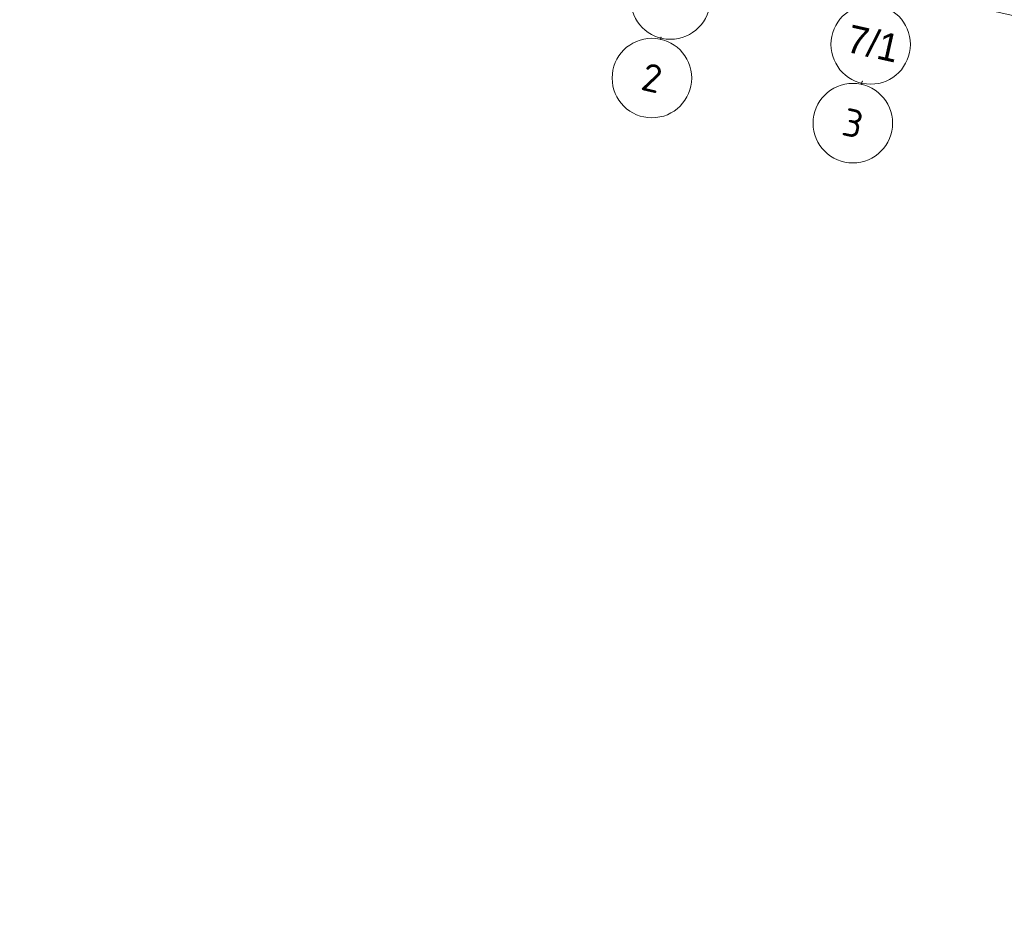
# Model space of a CAD drawing. Header units: millimetres. Extents: x -7218036 to -6934485, y 6013857 to 6210136.
# Tile 3 of 214: x -7203302 to -7190922, y 6119838 to 6131272. Entities that reach past the tile are written whole.
import ezdxf
from ezdxf.enums import TextEntityAlignment as Align

# ---------------------------------------------------------------- set-up
doc = ezdxf.new("R2010")
doc.units = ezdxf.units.MM
doc.header["$MEASUREMENT"] = 0
doc.linetypes.add('Штрихпунктирная', pattern=[670.277762, 352.777767, -176.388884, 0, -141.111112])
doc.layers.add('АР-Чертеж-Оси габаритные.АР', color=7, linetype='Continuous')
doc.layers.add('АР-Чертеж-Оси_Осевые размеры.АР', color=7, linetype='Continuous')
for name, color, linetype, lineweight in [('АР-Чертеж-Оси габаритные.АР_Ном._пера__120', 7, 'Continuous', 0), ('АР-Чертеж-Оси_Осевые размеры.АР_Ном._пера__1', 7, 'Continuous', 0), ('АР-Чертеж-Оси_Осевые размеры.АР_Ном._пера__120', 7, 'Continuous', 0)]:
    doc.layers.add(name, color=color, linetype=linetype, lineweight=lineweight)
doc.styles.add('РЎР“Р•РќР•Р\xa0Р\x98Р\xa0_РЎРўР\x98Р›Р¬_1', font='GOTHIC.TTF')
doc.styles.add('РЎР“Р•РќР•Р\xa0Р\x98Р\xa0_РЎРўР\x98Р›Р¬_6', font='isocpeur.ttf')
doc.dimstyles.new('СГЕНЕРИР_СТИЛЬ__1', dxfattribs={"dimtxt": 400, "dimasz": 332.5, "dimexe": 0.18, "dimexo": 0.0625, "dimgap": 0, "dimtad": 1, "dimdec": 0, "dimzin": 0, "dimdsep": 46, "dimtxsty": 'РЎР“Р•РќР•Р\xa0Р\x98Р\xa0_РЎРўР\x98Р›Р¬_1', "dimblk": 'ARROWHEAD_6', "dimblk1": 'ARROWHEAD_6', "dimblk2": 'ARROWHEAD_6', "dimcen": 0.09, "dimse1": 1, "dimse2": 1, "dimclrd": 7, "dimclre": 7, "dimclrt": 7, "dimazin": 0, "dimtfac": 1, "dimtdec": 4, "dimtmove": 0, "dimatfit": 3, "dimfxl": 1, "dimtolj": 1, "dimtzin": 0, "dimarcsym": 0})
doc.dimstyles.new('СГЕНЕРИР_СТИЛЬ__2', dxfattribs={"dimtxt": 400, "dimasz": 332.5, "dimexe": 0.18, "dimexo": 0.0625, "dimgap": 0, "dimtad": 1, "dimdec": 0, "dimzin": 0, "dimdsep": 46, "dimtxsty": 'РЎР“Р•РќР•Р\xa0Р\x98Р\xa0_РЎРўР\x98Р›Р¬_1', "dimblk": 'ARROWHEAD_6', "dimblk1": 'ARROWHEAD_6', "dimblk2": 'ARROWHEAD_6', "dimcen": 0.09, "dimse1": 1, "dimse2": 1, "dimclrd": 7, "dimclre": 7, "dimclrt": 7, "dimazin": 0, "dimtfac": 1, "dimtdec": 4, "dimtmove": 2, "dimatfit": 3, "dimfxl": 1, "dimtolj": 1, "dimtzin": 0, "dimarcsym": 0})

# ---------------------------------------------------------------- blocks, each defined once
blk = doc.blocks.new('Стандартный Маркер Сетки[31]_6', base_point=(-7192707, 6130499))
at = {"layer": 'АР-Чертеж-Оси габаритные.АР_Ном._пера__120', "color": 7, "linetype": 'Штрихпунктирная', "lineweight": 0}
blk.add_line((-7192707, 6130499), (-7192716, 6130460), dxfattribs=at)
at = {"layer": 'АР-Чертеж-Оси габаритные.АР_Ном._пера__120', "color": 7, "linetype": 'Continuous', "lineweight": 0}
blk.add_circle((-7192826, 6129972), 500, dxfattribs=at)
at = {"layer": 'АР-Чертеж-Оси габаритные.АР_Ном._пера__120', "color": 7, "linetype": 'Штрихпунктирная', "lineweight": 0}
for p in [(-7192716, 6130460), (-7192716, 6130460), (-7192716, 6130460), (-7192707, 6130499)]:
    blk.add_point(p, dxfattribs=at)
at = {"layer": 'АР-Чертеж-Оси габаритные.АР_Ном._пера__120', "color": 7, "lineweight": 0, "style": 'РЎР“Р•РќР•Р\xa0Р\x98Р\xa0_РЎРўР\x98Р›Р¬_6'}
blk.add_attdef('AC_MarkerText_1', text='', height=350, rotation=347.3417, dxfattribs=at).set_placement((-7192787, 6130142), align=Align.TOP_CENTER)
blk = doc.blocks.new('Стандартный Маркер Сетки[32]_6', base_point=(-7195238, 6131050))
at = {"layer": 'АР-Чертеж-Оси габаритные.АР_Ном._пера__120', "color": 7, "linetype": 'Штрихпунктирная', "lineweight": 0}
blk.add_line((-7195238, 6131050), (-7195243, 6131027), dxfattribs=at)
at = {"layer": 'АР-Чертеж-Оси габаритные.АР_Ном._пера__120', "color": 7, "linetype": 'Continuous', "lineweight": 0}
blk.add_circle((-7195353, 6130539), 500, dxfattribs=at)
at = {"layer": 'АР-Чертеж-Оси габаритные.АР_Ном._пера__120', "color": 7, "linetype": 'Штрихпунктирная', "lineweight": 0}
for p in [(-7195243, 6131027), (-7195243, 6131027), (-7195243, 6131027), (-7195238, 6131050)]:
    blk.add_point(p, dxfattribs=at)
at = {"layer": 'АР-Чертеж-Оси габаритные.АР_Ном._пера__120', "color": 7, "lineweight": 0, "style": 'РЎР“Р•РќР•Р\xa0Р\x98Р\xa0_РЎРўР\x98Р›Р¬_6'}
blk.add_attdef('AC_MarkerText_1', text='', height=350, rotation=347.3417, dxfattribs=at).set_placement((-7195315, 6130710), align=Align.TOP_CENTER)
blk = doc.blocks.new('Стандартный Маркер Сетки[134]_6', base_point=(-7195238, 6131050))
at = {"layer": 'АР-Чертеж-Оси габаритные.АР_Ном._пера__120', "color": 7, "linetype": 'Штрихпунктирная', "lineweight": 0}
blk.add_line((-7195238, 6131050), (-7195243, 6131027), dxfattribs=at)
at = {"layer": 'АР-Чертеж-Оси габаритные.АР_Ном._пера__120', "color": 7, "linetype": 'Continuous', "lineweight": 0}
blk.add_circle((-7195353, 6130539), 500, dxfattribs=at)
at = {"layer": 'АР-Чертеж-Оси габаритные.АР_Ном._пера__120', "color": 7, "linetype": 'Штрихпунктирная', "lineweight": 0}
for p in [(-7195243, 6131027), (-7195243, 6131027), (-7195243, 6131027), (-7195238, 6131050)]:
    blk.add_point(p, dxfattribs=at)
at = {"layer": 'АР-Чертеж-Оси габаритные.АР_Ном._пера__120', "color": 7, "lineweight": 0, "style": 'РЎР“Р•РќР•Р\xa0Р\x98Р\xa0_РЎРўР\x98Р›Р¬_6'}
blk.add_attdef('AC_MarkerText_1', text='', height=350, rotation=347.3417, dxfattribs=at).set_placement((-7195315, 6130710), align=Align.TOP_CENTER)
blk = doc.blocks.new('Стандартный Маркер Сетки[151]_6', base_point=(-7192707, 6130499))
at = {"layer": 'АР-Чертеж-Оси габаритные.АР_Ном._пера__120', "color": 7, "linetype": 'Штрихпунктирная', "lineweight": 0}
blk.add_line((-7192707, 6130499), (-7192716, 6130460), dxfattribs=at)
at = {"layer": 'АР-Чертеж-Оси габаритные.АР_Ном._пера__120', "color": 7, "linetype": 'Continuous', "lineweight": 0}
blk.add_circle((-7192826, 6129972), 500, dxfattribs=at)
at = {"layer": 'АР-Чертеж-Оси габаритные.АР_Ном._пера__120', "color": 7, "linetype": 'Штрихпунктирная', "lineweight": 0}
for p in [(-7192716, 6130460), (-7192716, 6130460), (-7192716, 6130460), (-7192707, 6130499)]:
    blk.add_point(p, dxfattribs=at)
at = {"layer": 'АР-Чертеж-Оси габаритные.АР_Ном._пера__120', "color": 7, "lineweight": 0, "style": 'РЎР“Р•РќР•Р\xa0Р\x98Р\xa0_РЎРўР\x98Р›Р¬_6'}
blk.add_attdef('AC_MarkerText_1', text='', height=350, rotation=347.3417, dxfattribs=at).set_placement((-7192787, 6130142), align=Align.TOP_CENTER)
blk = doc.blocks.new('Стандартный Маркер Сетки[152]_6', base_point=(-7195238, 6131050))
at = {"layer": 'АР-Чертеж-Оси габаритные.АР_Ном._пера__120', "color": 7, "linetype": 'Штрихпунктирная', "lineweight": 0}
blk.add_line((-7195238, 6131050), (-7195243, 6131027), dxfattribs=at)
at = {"layer": 'АР-Чертеж-Оси габаритные.АР_Ном._пера__120', "color": 7, "linetype": 'Continuous', "lineweight": 0}
blk.add_circle((-7195353, 6130539), 500, dxfattribs=at)
at = {"layer": 'АР-Чертеж-Оси габаритные.АР_Ном._пера__120', "color": 7, "linetype": 'Штрихпунктирная', "lineweight": 0}
for p in [(-7195243, 6131027), (-7195243, 6131027), (-7195243, 6131027), (-7195238, 6131050)]:
    blk.add_point(p, dxfattribs=at)
at = {"layer": 'АР-Чертеж-Оси габаритные.АР_Ном._пера__120', "color": 7, "lineweight": 0, "style": 'РЎР“Р•РќР•Р\xa0Р\x98Р\xa0_РЎРўР\x98Р›Р¬_6'}
blk.add_attdef('AC_MarkerText_1', text='', height=350, rotation=347.3417, dxfattribs=at).set_placement((-7195315, 6130710), align=Align.TOP_CENTER)
blk = doc.blocks.new('Стандартный Маркер Сетки[161]_6', base_point=(-7195238, 6131050))
at = {"layer": 'АР-Чертеж-Оси габаритные.АР_Ном._пера__120', "color": 7, "linetype": 'Штрихпунктирная', "lineweight": 0}
blk.add_line((-7195238, 6131050), (-7195243, 6131027), dxfattribs=at)
at = {"layer": 'АР-Чертеж-Оси габаритные.АР_Ном._пера__120', "color": 7, "linetype": 'Continuous', "lineweight": 0}
blk.add_circle((-7195353, 6130539), 500, dxfattribs=at)
at = {"layer": 'АР-Чертеж-Оси габаритные.АР_Ном._пера__120', "color": 7, "linetype": 'Штрихпунктирная', "lineweight": 0}
for p in [(-7195243, 6131027), (-7195243, 6131027), (-7195243, 6131027), (-7195238, 6131050)]:
    blk.add_point(p, dxfattribs=at)
at = {"layer": 'АР-Чертеж-Оси габаритные.АР_Ном._пера__120', "color": 7, "lineweight": 0, "style": 'РЎР“Р•РќР•Р\xa0Р\x98Р\xa0_РЎРўР\x98Р›Р¬_6'}
blk.add_attdef('AC_MarkerText_1', text='', height=350, rotation=347.3417, dxfattribs=at).set_placement((-7195315, 6130710), align=Align.TOP_CENTER)
blk = doc.blocks.new('*D704', base_point=(-6566190, 6562678))
at = {"layer": 'АР-Чертеж-Оси_Осевые размеры.АР_Ном._пера__1', "color": 7, "linetype": 'Continuous', "lineweight": 0, "transparency": 16777216}
for p, q in [((-7194713, 6133342), (-7194569, 6133983)), ((-7194432, 6133795), (-7194850, 6133530)), ((-7194641, 6133663), (-7192124, 6133097)), ((-7192196, 6132777), (-7192052, 6133417)), ((-7191915, 6133230), (-7192333, 6132965))]:
    blk.add_line(p, q, dxfattribs=at)
at = {"layer": 'АР-Чертеж-Оси_Осевые размеры.АР_Ном._пера__1', "color": 7, "lineweight": 0, "transparency": 16777216, "insert": (-7194053, 6133612), "char_height": 400, "attachment_point": 7, "rotation": 347.3417, "style": 'РЎР“Р•РќР•Р\xa0Р\x98Р\xa0_РЎРўР\x98Р›Р¬_1'}
blk.add_mtext('\\A1;{\\pql;\\fCentury Gothic|b0|i0|c204|p0;\\W1.000000;2\xa0580}', dxfattribs=at)
blk = doc.blocks.new('ARROWHEAD_6')
at = {"color": 0, "linetype": 'Continuous', "lineweight": 0}
for p, q in [((-0.5, -0.5), (0.5, 0.5)), ((0, 0), (-1, 0))]:
    blk.add_line(p, q, dxfattribs=at)
blk = doc.blocks.new('*D705', base_point=(-6566190, 6562678))
at = {"layer": 'АР-Чертеж-Оси_Осевые размеры.АР_Ном._пера__1', "color": 7, "linetype": 'Continuous', "lineweight": 0, "transparency": 16777216}
for p, q in [((-7194641, 6133663), (-7192124, 6133097)), ((-7192196, 6132777), (-7192052, 6133417)), ((-7191915, 6133230), (-7192333, 6132965)), ((-7192124, 6133097), (-7186943, 6131934)), ((-7187015, 6131613), (-7186871, 6132254)), ((-7186734, 6132066), (-7187152, 6131801)), ((-7186943, 6131934), (-7183391, 6131136))]:
    blk.add_line(p, q, dxfattribs=at)
at = {"layer": 'АР-Чертеж-Оси_Осевые размеры.АР_Ном._пера__1', "color": 7, "lineweight": 0, "transparency": 16777216, "insert": (-7190204, 6132748), "char_height": 400, "attachment_point": 7, "rotation": 347.3417, "style": 'РЎР“Р•РќР•Р\xa0Р\x98Р\xa0_РЎРўР\x98Р›Р¬_1'}
blk.add_mtext('\\A1;{\\pql;\\fCentury Gothic|b0|i0|c204|p0;\\W1.000000;5\xa0310}', dxfattribs=at)
blk = doc.blocks.new('*D759', base_point=(-6566190, 6562678))
at = {"layer": 'АР-Чертеж-Оси_Осевые размеры.АР_Ном._пера__1', "color": 7, "linetype": 'Continuous', "lineweight": 0, "transparency": 16777216}
for p, q in [((-7211985, 6136483), (-7211841, 6137123)), ((-7212169, 6136860), (-7211913, 6136803)), ((-7211704, 6136935), (-7212122, 6136671)), ((-7211913, 6136803), (-7187101, 6131230)), ((-7187173, 6130910), (-7187029, 6131550)), ((-7186892, 6131363), (-7187310, 6131098))]:
    blk.add_line(p, q, dxfattribs=at)
at = {"layer": 'АР-Чертеж-Оси_Осевые размеры.АР_Ном._пера__1', "color": 7, "lineweight": 0, "transparency": 16777216, "insert": (-7201693, 6134590), "char_height": 400, "attachment_point": 7, "rotation": 347.3417, "style": 'РЎР“Р•РќР•Р\xa0Р\x98Р\xa0_РЎРўР\x98Р›Р¬_1'}
blk.add_mtext('\\A1;{\\pql;\\fCentury Gothic|b0|i0|c204|p0;\\W1.000000;25\xa0430}', dxfattribs=at)
blk = doc.blocks.new('*D760', base_point=(-6566190, 6562678))
at = {"layer": 'АР-Чертеж-Оси_Осевые размеры.АР_Ном._пера__1', "color": 7, "linetype": 'Continuous', "lineweight": 0, "transparency": 16777216}
for p, q in [((-7211913, 6136803), (-7187101, 6131230)), ((-7187173, 6130910), (-7187029, 6131550)), ((-7186892, 6131363), (-7187310, 6131098)), ((-7187101, 6131230), (-7142677, 6121253)), ((-7142749, 6120933), (-7142606, 6121573)), ((-7142887, 6121121), (-7142468, 6121385)), ((-7142677, 6121253), (-7142421, 6121196))]:
    blk.add_line(p, q, dxfattribs=at)
at = {"layer": 'АР-Чертеж-Оси_Осевые размеры.АР_Ном._пера__1', "color": 7, "lineweight": 0, "transparency": 16777216, "insert": (-7164417, 6126218), "char_height": 400, "attachment_point": 7, "rotation": 347.3417, "style": 'РЎР“Р•РќР•Р\xa0Р\x98Р\xa0_РЎРўР\x98Р›Р¬_1'}
blk.add_mtext('\\A1;{\\pql;\\fCentury Gothic|b0|i0|c204|p0;\\W1.000000;45\xa0530}', dxfattribs=at)
blk = doc.blocks.new('*D1153', base_point=(-6566190, 6562678))
at = {"layer": 'АР-Чертеж-Оси_Осевые размеры.АР_Ном._пера__1', "color": 7, "linetype": 'Continuous', "lineweight": 0, "transparency": 16777216}
for p, q in [((-7212143, 6135780), (-7211999, 6136420)), ((-7211862, 6136232), (-7212280, 6135967)), ((-7212327, 6136157), (-7212071, 6136100)), ((-7212071, 6136100), (-7142835, 6120550)), ((-7142907, 6120230), (-7142763, 6120870)), ((-7143044, 6120417), (-7142626, 6120682)), ((-7142835, 6120550), (-7142579, 6120492))]:
    blk.add_line(p, q, dxfattribs=at)
at = {"layer": 'АР-Чертеж-Оси_Осевые размеры.АР_Ном._пера__1', "color": 7, "lineweight": 0, "transparency": 16777216, "insert": (-7164561, 6125511), "char_height": 400, "attachment_point": 7, "rotation": 347.3417, "style": 'РЎР“Р•РќР•Р\xa0Р\x98Р\xa0_РЎРўР\x98Р›Р¬_1'}
blk.add_mtext('\\A1;{\\pql;\\fCentury Gothic|b0|i0|c204|p0;\\W1.000000;70\xa0960}', dxfattribs=at)
blk = doc.blocks.new('Стандартный Маркер Сетки[233]_6', base_point=(-7177284, 6199173))
at = {"layer": 'АР-Чертеж-Оси_Осевые размеры.АР_Ном._пера__120', "color": 7, "linetype": 'Continuous', "lineweight": 0}
blk.add_circle((-7192603, 6130962), 500, dxfattribs=at)
at = {"layer": 'АР-Чертеж-Оси_Осевые размеры.АР_Ном._пера__120', "color": 7, "lineweight": 0, "style": 'РЎР“Р•РќР•Р\xa0Р\x98Р\xa0_РЎРўР\x98Р›Р¬_1'}
blk.add_attdef('AC_MarkerText_1', text='', height=350, rotation=347.3417, dxfattribs=at).set_placement((-7192533, 6131143), align=Align.TOP_CENTER)
blk = doc.blocks.new('Стандартный Маркер Сетки[239]_6', base_point=(-7179801, 6199739))
at = {"layer": 'АР-Чертеж-Оси_Осевые размеры.АР_Ном._пера__120', "color": 7, "linetype": 'Continuous', "lineweight": 0}
blk.add_circle((-7195121, 6131527), 500, dxfattribs=at)
at = {"layer": 'АР-Чертеж-Оси_Осевые размеры.АР_Ном._пера__120', "color": 7, "lineweight": 0, "style": 'РЎР“Р•РќР•Р\xa0Р\x98Р\xa0_РЎРўР\x98Р›Р¬_1'}
blk.add_attdef('AC_MarkerText_1', text='', height=350, rotation=347.3417, dxfattribs=at).set_placement((-7195051, 6131708), align=Align.TOP_CENTER)

msp = doc.modelspace()

# ---------------------------------------------------------------- block references
at = {"layer": 'АР-Чертеж-Оси габаритные.АР', "color": 8, "linetype": 'Continuous', "lineweight": 15}
for name, p, values in [('Стандартный Маркер Сетки[32]_6', (-7195238.1, 6131050.2), {'AC_MarkerText_1': '2'}), ('Стандартный Маркер Сетки[134]_6', (-7195238.1, 6131050.2), {'AC_MarkerText_1': '2'}), ('Стандартный Маркер Сетки[152]_6', (-7195238.1, 6131050.2), {'AC_MarkerText_1': '2'}), ('Стандартный Маркер Сетки[161]_6', (-7195238.1, 6131050.2), {'AC_MarkerText_1': '2'}), ('Стандартный Маркер Сетки[31]_6', (-7192707.5, 6130498.7), {'AC_MarkerText_1': '3'}), ('Стандартный Маркер Сетки[151]_6', (-7192707.5, 6130498.7), {'AC_MarkerText_1': '3'})]:
    msp.add_blockref(name, p, dxfattribs=at).add_auto_attribs(values)
at = {"layer": 'АР-Чертеж-Оси_Осевые размеры.АР', "color": 8, "linetype": 'Continuous', "lineweight": 15}
msp.add_blockref('Стандартный Маркер Сетки[239]_6', (-7179800.8, 6199738.6), dxfattribs=at)
msp.add_blockref('Стандартный Маркер Сетки[233]_6', (-7177283.5, 6199173.2), dxfattribs=at).add_auto_attribs({'AC_MarkerText_1': '7/1'})

# ---------------------------------------------------------------- dimensions: what is measured, and where the dimension line sits
at = {"layer": 'АР-Чертеж-Оси_Осевые размеры.АР', "color": 7, "linetype": 'Continuous', "lineweight": 0}
for base, p1, p2, dimstyle, picture, middle in [((-7187100.9, 6131230.3), (-7212339.1, 6134904.9), (-7187422.5, 6129798.4), 'СГЕНЕРИР_СТИЛЬ__2', '*D759', (-7200830.7, 6134601)), ((-7142677.4, 6121253.1), (-7187422.5, 6129798.4), (-7142995.2, 6119838.3), 'СГЕНЕРИР_СТИЛЬ__2', '*D760', (-7163555.6, 6126229.2)), ((-7142835.4, 6120549.8), (-7212339.1, 6134904.9), (-7142995.2, 6119838.3), 'СГЕНЕРИР_СТИЛЬ__2', '*D1153', (-7163699.6, 6125522.8)), ((-7192123.8, 6133097.3), (-7195120.7, 6131527.4), (-7192603.4, 6130962), 'СГЕНЕРИР_СТИЛЬ__1', '*D704', (-7193339.4, 6133657.2)), ((-7186942.9, 6131933.6), (-7192603.4, 6130962), (-7187312.9, 6130286.2), 'СГЕНЕРИР_СТИЛЬ__1', '*D705', (-7189490.3, 6132792.8))]:
    dim = msp.add_linear_dim(base=base, p1=p1, p2=p2, angle=347.34172, dimstyle=dimstyle, dxfattribs=at)
    dim.commit()
    dim.dimension.update_dxf_attribs({"geometry": picture, "text_midpoint": middle, "dimtype": 160, "text_rotation": 347.34172})

doc.saveas('drawing.dxf')
